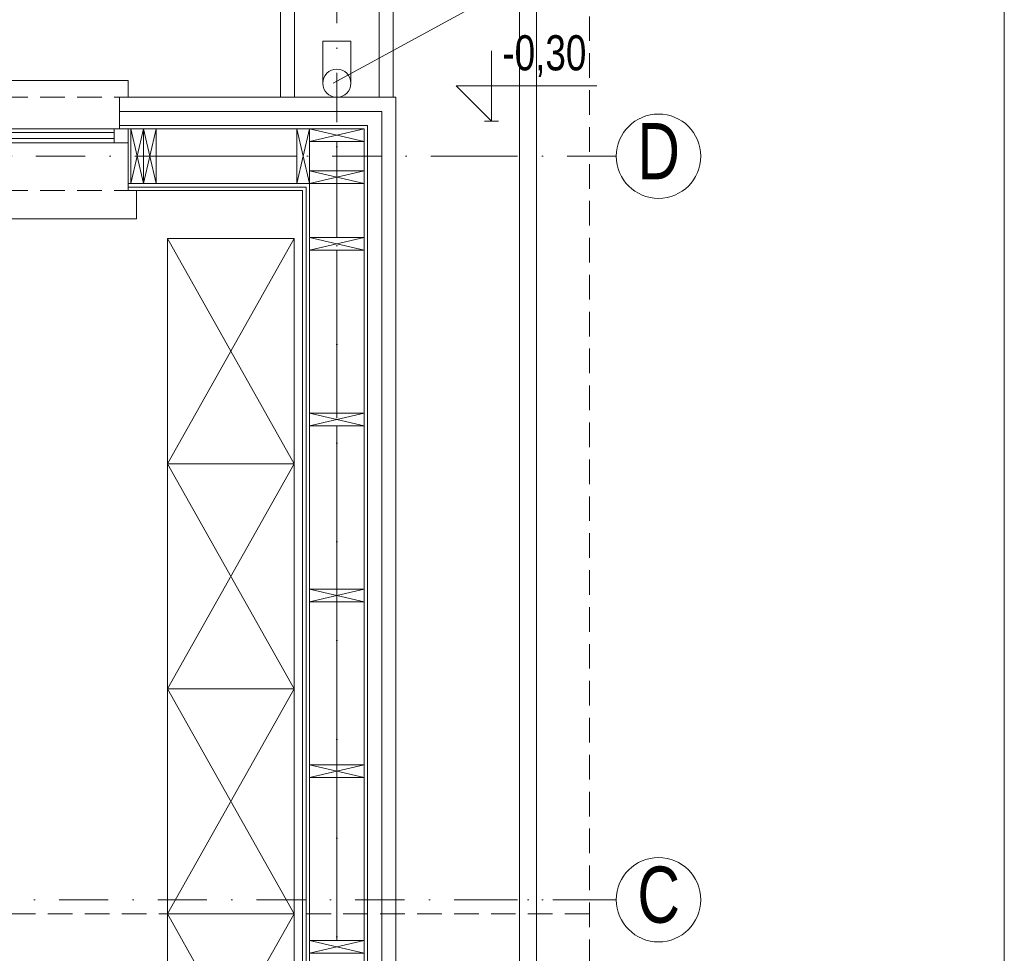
# Model space of a CAD drawing. Header units: inches. Extents: x 57112 to 98566, y -51777 to -16564.
# Tile 75 of 138: x 74500 to 74850, y -20490 to -20158. Entities that reach past the tile are written whole.
import ezdxf

# ---------------------------------------------------------------- set-up
doc = ezdxf.new("R2010")
doc.units = ezdxf.units.IN
doc.header["$MEASUREMENT"] = 0
doc.linetypes.add('DASHDOT', pattern=[1, 0.5, -0.25, 0, -0.25])
doc.linetypes.add('HIDDEN', pattern=[0.375, 0.25, -0.125])
doc.layers.get('0').update_dxf_attribs({"color": 251, "lineweight": 0})
for name, color, linetype, lineweight in [('A--tabelka rysunku', 7, 'Continuous', 0), ('A21b-ściana szkielet', 3, 'Continuous', 20), ('A35-rura spustowa', 251, 'Continuous', 0), ('A36-obrzeże', 252, 'Continuous', 0), ('p-- ocieplenie-w.zew', 251, 'Continuous', 0), ('p--dach', 251, 'Continuous', 30), ('p--konst-słupy', 251, 'Continuous', 0), ('p--koty wysok.', 251, 'Continuous', 0), ('p--meble wyp.', 251, 'Continuous', 0), ('p--ocieplenie w.wew.', 251, 'Continuous', 0), ('p--okna', 251, 'Continuous', 0), ('p--opisy dodatkowe', 251, 'Continuous', 0), ('p--osie konstr', 250, 'DASHDOT', 15), ('p--osie konstr.-NR', 250, 'DASHDOT', 15), ('p--płyta GK', 251, 'Continuous', 0), ('p--ściana szkielet', 251, 'Continuous', 0)]:
    doc.layers.add(name, color=color, linetype=linetype, lineweight=lineweight)
doc.styles.add('1-50', font='arial.ttf', dxfattribs={"width": 0.75, "height": 12.5})
doc.styles.get("Standard").update_dxf_attribs({"font": 'arial.ttf', "width": 0.75})
doc.linetypes.add('BATTING', pattern='A,0.0001,-0.1,[134,ltypeshp.shx,S=0.1,R=0,X=-0.1,Y=0],-0.2,[134,ltypeshp.shx,S=0.1,R=180,X=0.1,Y=0],-0.1', length=0.4001)

# ---------------------------------------------------------------- blocks, each defined once
blk = doc.blocks.new('okno-110-33.15')
at = {"linetype": 'Continuous', "ltscale": 35}
for p, q in [((0, 39.15), (110, 39.15)), ((-3, -10), (113, -10))]:
    blk.add_line(p, q, dxfattribs=at)
for p, q in [((0, 39.15), (0, 33.15)), ((110, 33.15), (110, 39.15)), ((3, 33.15), (3, 21.95)), ((107, 21.95), (107, 33.15)), ((5, 21.95), (0, 21.95)), ((0, 21.95), (0, 16.95)), ((0, 21.95), (0, 0)), ((105, 21.95), (5, 21.95)), ((5, 16.95), (5, 21.95)), ((110, 21.95), (105, 21.95)), ((105, 21.95), (105, 16.95)), ((110, 0), (110, 21.95)), ((110, 16.95), (110, 21.95)), ((5, 20.61), (105, 20.61)), ((5, 18.45), (105, 18.45)), ((0, 16.95), (5, 16.95)), ((5, 16.95), (105, 16.95)), ((105, 16.95), (110, 16.95)), ((-3, 0), (-3, -10)), ((0, 0), (-3, 0)), ((110, 0), (113, 0)), ((113, 0), (113, -10))]:
    blk.add_line(p, q)
at = {"linetype": 'HIDDEN', "ltscale": 35}
for p, q in [((0, 33.15), (110, 33.15)), ((0, 0), (110, 0))]:
    blk.add_line(p, q, dxfattribs=at)
blk = doc.blocks.new('kota wykoń')
for p, q in [((0, 25), (0, 0)), ((0, 0), (-12.5, 12.5)), ((-12.5, 12.5), (37.5, 12.5))]:
    blk.add_line(p, q)
at = {"lineweight": 0}
blk.add_line((-2.5, 0), (2.5, 0), dxfattribs=at)
blk = doc.blocks.new('ukł.słupów-1K')
for p, q in [((881.65, 538.6), (877.15, 558.1)), ((877.15, 538.6), (881.65, 558.1)), ((886.15, 538.6), (881.65, 558.1)), ((881.65, 538.6), (886.15, 558.1)), ((940.6, 538.6), (936.1, 558.1)), ((936.1, 538.6), (940.6, 558.1)), ((940.6, 553.6), (960.1, 558.1)), ((940.6, 558.1), (960.1, 553.6)), ((940.6, 543.1), (960.1, 538.6)), ((940.6, 538.6), (960.1, 543.1)), ((940.6, 519.5), (960.1, 515)), ((940.6, 515), (960.1, 519.5)), ((940.6, 457), (960.1, 452.5)), ((940.6, 452.5), (960.1, 457)), ((940.6, 394.5), (960.1, 390)), ((940.6, 390), (960.1, 394.5)), ((940.6, 332), (960.1, 327.5)), ((940.6, 327.5), (960.1, 332)), ((940.6, 269.5), (960.1, 265)), ((940.6, 265), (960.1, 269.5))]:
    blk.add_line(p, q)
at = {"ltscale": 35}
blk.add_lwpolyline([(877.15, 538.6), (877.15, 558.1)], dxfattribs=at)
for points in [[(877.15, 538.6), (877.15, 558.1), (881.65, 558.1), (881.65, 538.6)], [(881.65, 538.6), (881.65, 558.1), (886.15, 558.1), (886.15, 538.6)], [(936.1, 538.6), (936.1, 558.1), (940.6, 558.1), (940.6, 538.6)], [(940.6, 558.1), (960.1, 558.1), (960.1, 553.6), (940.6, 553.6)], [(940.6, 538.6), (960.1, 538.6), (960.1, 543.1), (940.6, 543.1)], [(940.6, 515), (960.1, 515), (960.1, 519.5), (940.6, 519.5)], [(940.6, 452.5), (960.1, 452.5), (960.1, 457), (940.6, 457)], [(940.6, 390), (960.1, 390), (960.1, 394.5), (940.6, 394.5)], [(940.6, 327.5), (960.1, 327.5), (960.1, 332), (940.6, 332)], [(940.6, 265), (960.1, 265), (960.1, 269.5), (940.6, 269.5)]]:
    blk.add_lwpolyline(points, close=True)

msp = doc.modelspace()

# ---------------------------------------------------------------- linework, layer by layer
at = {"layer": 'A--tabelka rysunku', "linetype": 'Continuous'}
msp.add_line((74850.356, -20974.191, 151.8), (74850.356, -19859.191, 151.8), dxfattribs=at)
msp.add_line((74850.356, -20974.191, 151.8), (74850.356, -19859.191, 151.8), dxfattribs=at)
at = {"layer": 'A21b-ściana szkielet', "ltscale": 35}
msp.add_line((74634.046, -20185.433, 151.8), (74538.896, -20185.433, 151.8), dxfattribs=at)
at = {"layer": 'A35-rura spustowa', "linetype": 'Continuous', "lineweight": 0, "ltscale": 75}
msp.add_circle((74613.096, -20180.433, 151.8), 5, dxfattribs=at)
at = {"layer": 'A36-obrzeże', "linetype": 'Continuous', "ltscale": 35}
for p, q in [((74598.096, -20185.433, 151.8), (74598.096, -20135.433, 151.8)), ((74628.096, -20185.433, 151.8), (74628.096, -20135.433, 151.8)), ((74608.096, -20180.433, 151.8), (74608.096, -20165.433, 151.8)), ((74608.096, -20165.433, 151.8), (74618.096, -20165.433, 151.8)), ((74618.096, -20180.433, 151.8), (74618.096, -20165.433, 151.8))]:
    msp.add_line(p, q, dxfattribs=at)
at = {"layer": 'A36-obrzeże', "linetype": 'Continuous', "ltscale": 35, "elevation": 151.8}
for points in [[(73887.046, -20815.933), (73601.546, -20815.933), (73601.546, -20135.433), (74684.046, -20135.433), (74684.046, -20815.933), (74290.546, -20815.933)], [(74633.096, -20141.433), (74678.046, -20141.433), (74678.046, -20809.933), (74633.096, -20809.933)]]:
    msp.add_lwpolyline(points, dxfattribs=at)
msp.add_lwpolyline([(74593.096, -20135.433), (74633.096, -20135.433), (74633.096, -20185.433), (74593.096, -20185.433)], close=True, dxfattribs=at)
at = {"layer": 'p-- ocieplenie-w.zew', "linetype": 'BATTING', "ltscale": 3}
for p, q in [((74629.046, -20190.433, 151.8), (74535.896, -20190.433, 151.8)), ((74629.046, -20761.007, 151.8), (74629.046, -20190.433, 151.8))]:
    msp.add_line(p, q, dxfattribs=at)
at = {"layer": 'p--dach', "linetype": 'HIDDEN', "lineweight": 20, "ltscale": 35}
msp.add_line((74702.906, -20475.683, 151.8), (73582.686, -20475.683, 151.8), dxfattribs=at)
at = {"layer": 'p--dach', "linetype": 'HIDDEN', "lineweight": 20, "ltscale": 35, "elevation": 151.8}
msp.add_lwpolyline([(73582.686, -20834.793), (74702.906, -20834.793), (74702.906, -20116.573), (73582.686, -20116.573)], close=True, dxfattribs=at)
at = {"layer": 'p--meble wyp.', "linetype": 'Continuous', "lineweight": 5}
for p, q in [((74552.896, -20235.683, 151.8), (74597.896, -20315.683, 151.8)), ((74597.896, -20235.683, 151.8), (74552.896, -20315.683, 151.8)), ((74552.896, -20315.683, 151.8), (74597.896, -20395.683, 151.8)), ((74597.896, -20315.683, 151.8), (74552.896, -20395.683, 151.8)), ((74552.896, -20395.683, 151.8), (74597.896, -20475.683, 151.8)), ((74597.896, -20395.683, 151.8), (74552.896, -20475.683, 151.8)), ((74552.896, -20475.683, 151.8), (74597.896, -20555.683, 151.8)), ((74597.896, -20475.683, 151.8), (74552.896, -20555.683, 151.8))]:
    msp.add_line(p, q, dxfattribs=at)
at = {"layer": 'p--meble wyp.', "linetype": 'Continuous', "lineweight": 5, "elevation": 151.8}
for points in [[(74597.896, -20315.683), (74552.896, -20315.683), (74552.896, -20235.683), (74597.896, -20235.683)], [(74597.896, -20395.683), (74552.896, -20395.683), (74552.896, -20315.683), (74597.896, -20315.683)], [(74597.896, -20475.683), (74552.896, -20475.683), (74552.896, -20395.683), (74597.896, -20395.683)], [(74597.896, -20555.683), (74552.896, -20555.683), (74552.896, -20475.683), (74597.896, -20475.683)]]:
    msp.add_lwpolyline(points, close=True, dxfattribs=at)
at = {"layer": 'p--ocieplenie w.wew.', "linetype": 'BATTING', "ltscale": 3}
for p, q in [((74613.096, -20201.133, 151.8), (74613.096, -20211.633, 151.8)), ((74598.846, -20206.383, 151.8), (74548.896, -20206.383, 151.8)), ((74613.096, -20216.133, 151.8), (74613.096, -20235.233, 151.8)), ((74613.096, -20239.733, 151.8), (74613.096, -20297.733, 151.8)), ((74613.096, -20302.233, 151.8), (74613.096, -20360.233, 151.8)), ((74613.096, -20364.733, 151.8), (74613.096, -20422.733, 151.8)), ((74613.096, -20427.233, 151.8), (74613.096, -20485.233, 151.8))]:
    msp.add_line(p, q, dxfattribs=at)
at = {"layer": 'p--opisy dodatkowe', "elevation": 151.8}
msp.add_lwpolyline([(74819.747, -20117.808), (74726.524, -20117.808), (74611.796, -20180.433)], dxfattribs=at)
at = {"layer": 'p--osie konstr', "linetype": 'DASHDOT', "ltscale": 35}
for p, q in [((74613.096, -20790.933, 151.8), (74613.096, -20116.573, 151.8)), ((74664.046, -20206.383, 151.8), (73607.546, -20206.383, 151.8)), ((74707.345, -20470.683, 151.8), (73623.153, -20470.683, 151.8))]:
    msp.add_line(p, q, dxfattribs=at)
at = {"layer": 'p--osie konstr.-NR', "linetype": 'DASHDOT', "ltscale": 35}
for p, q in [((74712.44, -20206.383, 151.8), (74662.44, -20206.383, 151.8)), ((74712.44, -20470.683, 151.8), (74662.44, -20470.683, 151.8))]:
    msp.add_line(p, q, dxfattribs=at)
at = {"layer": 'p--osie konstr.-NR', "linetype": 'Continuous', "ltscale": 35}
for centre in [(74727.44, -20206.383, 151.8), (74727.44, -20470.683, 151.8)]:
    msp.add_circle(centre, 15, dxfattribs=at)
at = {"layer": 'p--płyta GK', "ltscale": 35}
for p, q in [((74602.146, -20217.333, 151.8), (74538.896, -20217.333, 151.8)), ((74600.896, -20218.583, 151.8), (74538.896, -20218.583, 151.8)), ((74600.896, -20732.783, 151.8), (74600.896, -20218.583, 151.8)), ((74602.146, -20734.033, 151.8), (74602.146, -20217.333, 151.8))]:
    msp.add_line(p, q, dxfattribs=at)
at = {"layer": 'p--ściana szkielet', "ltscale": 35}
for p, q in [((74634.046, -20185.433, 151.8), (74535.896, -20185.433, 151.8)), ((74634.046, -20765.933, 151.8), (74634.046, -20185.433, 151.8)), ((74624.046, -20195.433, 151.8), (74535.896, -20195.433, 151.8)), ((74622.846, -20196.633, 151.8), (74535.896, -20196.633, 151.8)), ((74603.346, -20754.733, 151.8), (74603.346, -20196.633, 151.8)), ((74622.846, -20754.733, 151.8), (74622.846, -20196.633, 151.8)), ((74624.046, -20755.933, 151.8), (74624.046, -20195.433, 151.8)), ((74622.846, -20216.133, 151.8), (74538.896, -20216.133, 151.8))]:
    msp.add_line(p, q, dxfattribs=at)
at = {"layer": 'p--ściana szkielet', "elevation": 151.8}
msp.add_lwpolyline([(74535.896, -20185.433), (74535.896, -20196.633), (74538.896, -20196.633), (74538.896, -20218.583)], dxfattribs=at)
at = {"layer": 'p--ściana szkielet', "ltscale": 35, "elevation": 151.8}
msp.add_lwpolyline([(74538.896, -20218.583), (74538.896, -20196.633), (74535.896, -20196.633), (74535.896, -20185.433)], dxfattribs=at)

# ---------------------------------------------------------------- block references
at = {"layer": 'p--konst-słupy'}
msp.add_blockref('ukł.słupów-1K', (73662.746, -20754.733, 151.8), dxfattribs=at)
at = {"layer": 'p--koty wysok.'}
msp.add_blockref('kota wykoń', (74668.052, -20193.896, 151.8), dxfattribs=at)
at = {"layer": 'p--okna', "linetype": 'Continuous'}
msp.add_blockref('okno-110-33.15', (74428.896, -20218.583, 151.8), dxfattribs=at)

# ---------------------------------------------------------------- texts
at = {"layer": 'p--koty wysok.', "insert": (74671.948, -20163.368, 151.8), "char_height": 18, "width": 207.41597, "attachment_point": 1, "style": '1-50'}
msp.add_mtext('{\\H0.6944x;-0,30}', dxfattribs=at)
at = {"layer": 'p--osie konstr.-NR', "linetype": 'Continuous', "ltscale": 35, "char_height": 20, "width": 63.5564, "attachment_point": 1}
for s, insert in [('D', (74719.935, -20194.586, 151.8)), ('C', (74719.935, -20458.886, 151.8))]:
    msp.add_mtext(s, dxfattribs=dict(at, insert=insert))

doc.saveas('drawing.dxf')
